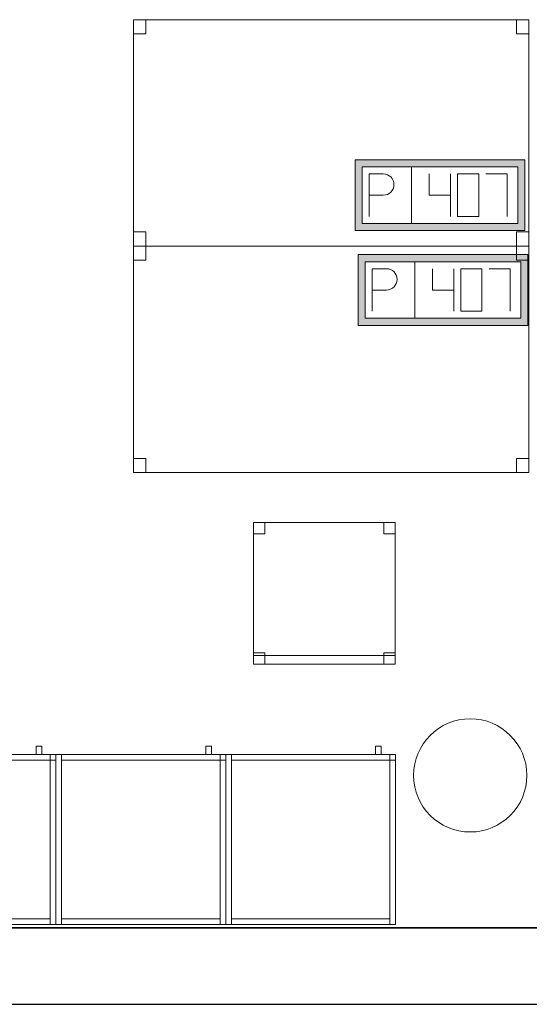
# Model space of a CAD drawing. Header units: metres. Extents: x 397.7 to 427.5, y 12.7 to 28.4.
# Tile 16 of 126: x 409.1 to 410.9, y 12.8 to 16.3. Entities that reach past the tile are written whole.
import ezdxf

# ---------------------------------------------------------------- set-up
doc = ezdxf.new("R2010")
doc.units = ezdxf.units.M
doc.layers.add('01_SUELOS', color=7, linetype='Continuous', lineweight=25, true_color=0x007f00)
for name, color, linetype, lineweight in [('02_MOBILIARIO', 7, 'Continuous', 18), ('A-COLS-____-MCUT', 7, 'Continuous', 18), ('A-COLS-____-OTLN', 7, 'Continuous', 18), ('A-DETL-____-MBND', 7, 'Continuous', 18), ('A-WALL-____-MCUT', 7, 'Continuous', 25), ('A-WALL-____-OTLN', 7, 'Continuous', 25)]:
    doc.layers.add(name, color=color, linetype=linetype, lineweight=lineweight)

# ---------------------------------------------------------------- blocks, each defined once
blk = doc.blocks.new('Family - Mur P5-151247-08_TEL_P5')
at = {"layer": 'A-WALL-____-MCUT', "color": 253, "true_color": 0xaaaaaa}
for p, q in [((25.4725, 0.27), (0.0535, 0.27)), ((0, 0), (25.4166, 0))]:
    blk.add_line(p, q, dxfattribs=at)
at = {"layer": 'A-WALL-____-OTLN', "color": 253, "true_color": 0xaaaaaa}
for p, q in [((25.4725, 0.27), (0.0535, 0.27)), ((0, 0), (25.4166, 0))]:
    blk.add_line(p, q, dxfattribs=at)
at = {"layer": 'A-WALL-____-OTLN', "color": 253, "lineweight": 18, "true_color": 0xaaaaaa}
blk.add_line((0, 0), (25.4166, 0), dxfattribs=at)
blk = doc.blocks.new('Family - Taula 140X80_P5-151388-08_TEL_P5')
at = {"layer": 'A-DETL-____-MBND', "color": 253, "true_color": 0xaaaaaa}
for p, q in [((0, 0.7501), (0, 0.8001)), ((0, 0.8001), (0.0437, 0.8001)), ((0.0437, 0.8001), (0, 0.8001)), ((0, 0.8001), (0, 0.7501)), ((0, 0), (0, 0.8001)), ((0, 0.8001), (1.3973, 0.8001)), ((1.3973, 0.8001), (0, 0.8001)), ((0, 0.8001), (0, 0)), ((0.0437, 0.8001), (0.0437, 0.7501)), ((0.0437, 0.7501), (0.0437, 0.8001)), ((1.3536, 0.7501), (1.3536, 0.8001)), ((1.3536, 0.8001), (1.3973, 0.8001)), ((1.3973, 0.8001), (1.3536, 0.8001)), ((1.3536, 0.8001), (1.3536, 0.7501)), ((1.3973, 0.8001), (1.3973, 0)), ((1.3973, 0), (1.3973, 0.8001)), ((1.3973, 0.8001), (1.3973, 0.7501)), ((1.3973, 0.7501), (1.3973, 0.8001)), ((0.0437, 0.7501), (0, 0.7501)), ((0, 0.7501), (0.0437, 0.7501)), ((1.3973, 0.7501), (1.3536, 0.7501)), ((1.3536, 0.7501), (1.3973, 0.7501)), ((0, 0), (0, 0.05)), ((0, 0.05), (0.0437, 0.05)), ((0.0437, 0.05), (0, 0.05)), ((0, 0.05), (0, 0)), ((0.0437, 0.05), (0.0437, 0)), ((0.0437, 0), (0.0437, 0.05)), ((1.3536, 0), (1.3536, 0.05)), ((1.3536, 0.05), (1.3973, 0.05)), ((1.3973, 0.05), (1.3536, 0.05)), ((1.3536, 0.05), (1.3536, 0)), ((1.3973, 0.05), (1.3973, 0)), ((1.3973, 0), (1.3973, 0.05)), ((0.0437, 0), (0, 0)), ((0, 0), (0.0437, 0)), ((1.3973, 0), (0, 0)), ((0, 0), (1.3973, 0)), ((1.3973, 0), (1.3536, 0)), ((1.3536, 0), (1.3973, 0))]:
    blk.add_line(p, q, dxfattribs=at)
blk = doc.blocks.new('Family - Armai 60x60x60_P5-151404-08_TEL_P5')
at = {"layer": 'A-DETL-____-MBND', "color": 253, "true_color": 0xaaaaaa}
for p, q in [((0.53, 0.6), (0.53, 0.63)), ((0.53, 0.63), (0.53, 0.6)), ((0.53, 0.63), (0.55, 0.63)), ((0.55, 0.63), (0.53, 0.63)), ((0.55, 0.63), (0.55, 0.6)), ((0.55, 0.63), (0.55, 0.6)), ((0, 0.6), (0.6, 0.6)), ((0.6, 0.6), (0, 0.6)), ((0, 0), (0, 0.6)), ((0, 0.6), (0, 0)), ((0, 0.6), (0.6, 0.6)), ((0.6, 0.6), (0, 0.6)), ((0, 0), (0, 0.6)), ((0, 0.6), (0, 0)), ((0, 0.6), (0.02, 0.6)), ((0.02, 0.6), (0, 0.6)), ((0, 0), (0, 0.6)), ((0, 0.6), (0, 0)), ((0.02, 0.58), (0.02, 0.6)), ((0.02, 0.6), (0.02, 0.58)), ((0.02, 0.6), (0.58, 0.6)), ((0.58, 0.6), (0.02, 0.6)), ((0.02, 0.6), (0.02, 0)), ((0.02, 0), (0.02, 0.6)), ((0.55, 0.6), (0.53, 0.6)), ((0.53, 0.6), (0.55, 0.6)), ((0.58, 0.6), (0.6, 0.6)), ((0.6, 0.6), (0.58, 0.6)), ((0.58, 0), (0.58, 0.6)), ((0.58, 0.6), (0.58, 0)), ((0.58, 0.58), (0.58, 0.6)), ((0.58, 0.6), (0.6, 0.6)), ((0.58, 0.58), (0.58, 0.6)), ((0.6, 0.6), (0.58, 0.6)), ((0.58, 0.6), (0.58, 0.58)), ((0.58, 0.6), (0.58, 0.58)), ((0.6, 0.6), (0.6, 0)), ((0.6, 0), (0.6, 0.6)), ((0.6, 0.58), (0.6, 0.6)), ((0.6, 0.6), (0.6, 0.58)), ((0.6, 0.6), (0.6, 0)), ((0.6, 0), (0.6, 0.6)), ((0.6, 0.6), (0.6, 0)), ((0.6, 0), (0.6, 0.6)), ((0.58, 0.58), (0.02, 0.58)), ((0.02, 0.58), (0.58, 0.58)), ((0.6, 0.58), (0.58, 0.58)), ((0.58, 0.58), (0.6, 0.58)), ((0.6, 0), (0, 0)), ((0, 0), (0.6, 0)), ((0.6, 0), (0, 0)), ((0, 0), (0.6, 0)), ((0.02, 0), (0, 0)), ((0.02, 0), (0, 0)), ((0.02, 0), (0.02, 0.02)), ((0.02, 0.02), (0.02, 0)), ((0.02, 0.02), (0.58, 0.02)), ((0.58, 0.02), (0.02, 0.02)), ((0.58, 0), (0.02, 0)), ((0.02, 0), (0.58, 0)), ((0.58, 0.02), (0.58, 0)), ((0.58, 0.02), (0.58, 0)), ((0.6, 0), (0.58, 0)), ((0.6, 0), (0.58, 0))]:
    blk.add_line(p, q, dxfattribs=at)
blk = doc.blocks.new('Family - Armai 60x60x60_P5-151481-08_TEL_P5')
at = {"layer": 'A-DETL-____-MBND', "color": 253, "true_color": 0xaaaaaa}
for p, q in [((0.53, 0.6), (0.53, 0.63)), ((0.53, 0.63), (0.53, 0.6)), ((0.53, 0.63), (0.55, 0.63)), ((0.55, 0.63), (0.53, 0.63)), ((0.55, 0.63), (0.55, 0.6)), ((0.55, 0.63), (0.55, 0.6)), ((0, 0.6), (0.6, 0.6)), ((0.6, 0.6), (0, 0.6)), ((0, 0), (0, 0.6)), ((0, 0.6), (0, 0)), ((0, 0.6), (0.6, 0.6)), ((0.6, 0.6), (0, 0.6)), ((0, 0), (0, 0.6)), ((0, 0.6), (0, 0)), ((0, 0.6), (0.02, 0.6)), ((0.02, 0.6), (0, 0.6)), ((0, 0), (0, 0.6)), ((0, 0.6), (0, 0)), ((0.02, 0.58), (0.02, 0.6)), ((0.02, 0.6), (0.02, 0.58)), ((0.02, 0.6), (0.58, 0.6)), ((0.58, 0.6), (0.02, 0.6)), ((0.02, 0.6), (0.02, 0)), ((0.02, 0), (0.02, 0.6)), ((0.55, 0.6), (0.53, 0.6)), ((0.53, 0.6), (0.55, 0.6)), ((0.58, 0.6), (0.58, 0.58)), ((0.58, 0.6), (0.58, 0.58)), ((0.58, 0.58), (0.58, 0.6)), ((0.58, 0.6), (0.6, 0.6)), ((0.58, 0.58), (0.58, 0.6)), ((0.6, 0.6), (0.58, 0.6)), ((0.58, 0.6), (0.6, 0.6)), ((0.6, 0.6), (0.58, 0.6)), ((0.58, 0), (0.58, 0.6)), ((0.58, 0.6), (0.58, 0)), ((0.6, 0.6), (0.6, 0)), ((0.6, 0), (0.6, 0.6)), ((0.6, 0.58), (0.6, 0.6)), ((0.6, 0.6), (0.6, 0.58)), ((0.6, 0.6), (0.6, 0)), ((0.6, 0), (0.6, 0.6)), ((0.6, 0.6), (0.6, 0)), ((0.6, 0), (0.6, 0.6)), ((0.58, 0.58), (0.02, 0.58)), ((0.02, 0.58), (0.58, 0.58)), ((0.6, 0.58), (0.58, 0.58)), ((0.58, 0.58), (0.6, 0.58)), ((0.6, 0), (0, 0)), ((0, 0), (0.6, 0)), ((0.6, 0), (0, 0)), ((0, 0), (0.6, 0)), ((0.02, 0), (0, 0)), ((0.02, 0), (0, 0)), ((0.02, 0), (0.02, 0.02)), ((0.02, 0.02), (0.02, 0)), ((0.02, 0.02), (0.58, 0.02)), ((0.58, 0.02), (0.02, 0.02)), ((0.58, 0), (0.02, 0)), ((0.02, 0), (0.58, 0)), ((0.58, 0.02), (0.58, 0)), ((0.58, 0.02), (0.58, 0)), ((0.6, 0), (0.58, 0)), ((0.6, 0), (0.58, 0))]:
    blk.add_line(p, q, dxfattribs=at)
blk = doc.blocks.new('Family - Armai 60x60x60_P5-151511-08_TEL_P5')
at = {"layer": 'A-DETL-____-MBND', "color": 253, "true_color": 0xaaaaaa}
for p, q in [((0.53, 0.6), (0.53, 0.63)), ((0.53, 0.63), (0.53, 0.6)), ((0.53, 0.63), (0.55, 0.63)), ((0.55, 0.63), (0.53, 0.63)), ((0.55, 0.63), (0.55, 0.6)), ((0.55, 0.63), (0.55, 0.6)), ((0, 0.6), (0.02, 0.6)), ((0.02, 0.6), (0, 0.6)), ((0, 0), (0, 0.6)), ((0, 0.6), (0, 0)), ((0, 0.6), (0.6, 0.6)), ((0.6, 0.6), (0, 0.6)), ((0, 0), (0, 0.6)), ((0, 0.6), (0, 0)), ((0, 0.6), (0.6, 0.6)), ((0.6, 0.6), (0, 0.6)), ((0, 0), (0, 0.6)), ((0, 0.6), (0, 0)), ((0.02, 0.58), (0.02, 0.6)), ((0.02, 0.6), (0.02, 0.58)), ((0.02, 0.6), (0.58, 0.6)), ((0.58, 0.6), (0.02, 0.6)), ((0.02, 0.6), (0.02, 0)), ((0.02, 0), (0.02, 0.6)), ((0.55, 0.6), (0.53, 0.6)), ((0.53, 0.6), (0.55, 0.6)), ((0.58, 0.6), (0.58, 0.58)), ((0.58, 0.6), (0.58, 0.58)), ((0.58, 0.58), (0.58, 0.6)), ((0.58, 0.6), (0.6, 0.6)), ((0.58, 0.58), (0.58, 0.6)), ((0.6, 0.6), (0.58, 0.6)), ((0.58, 0.6), (0.6, 0.6)), ((0.6, 0.6), (0.58, 0.6)), ((0.58, 0), (0.58, 0.6)), ((0.58, 0.6), (0.58, 0)), ((0.6, 0.58), (0.6, 0.6)), ((0.6, 0.6), (0.6, 0.58)), ((0.6, 0.6), (0.6, 0)), ((0.6, 0), (0.6, 0.6)), ((0.6, 0.6), (0.6, 0)), ((0.6, 0), (0.6, 0.6)), ((0.6, 0.6), (0.6, 0)), ((0.6, 0), (0.6, 0.6)), ((0.58, 0.58), (0.02, 0.58)), ((0.02, 0.58), (0.58, 0.58)), ((0.6, 0.58), (0.58, 0.58)), ((0.58, 0.58), (0.6, 0.58)), ((0.02, 0), (0, 0)), ((0.02, 0), (0, 0)), ((0.6, 0), (0, 0)), ((0, 0), (0.6, 0)), ((0.6, 0), (0, 0)), ((0, 0), (0.6, 0)), ((0.02, 0), (0.02, 0.02)), ((0.02, 0.02), (0.02, 0)), ((0.02, 0.02), (0.58, 0.02)), ((0.58, 0.02), (0.02, 0.02)), ((0.58, 0), (0.02, 0)), ((0.02, 0), (0.58, 0)), ((0.58, 0.02), (0.58, 0)), ((0.58, 0.02), (0.58, 0)), ((0.6, 0), (0.58, 0)), ((0.6, 0), (0.58, 0))]:
    blk.add_line(p, q, dxfattribs=at)
blk = doc.blocks.new('Family - Armai 60x60x60_P5-151565-08_TEL_P5')
at = {"layer": 'A-DETL-____-MBND', "color": 253, "true_color": 0xaaaaaa}
for p, q in [((0.53, 0.6), (0.53, 0.63)), ((0.53, 0.63), (0.53, 0.6)), ((0.53, 0.63), (0.55, 0.63)), ((0.55, 0.63), (0.53, 0.63)), ((0.55, 0.63), (0.55, 0.6)), ((0.55, 0.63), (0.55, 0.6)), ((0, 0.6), (0.6, 0.6)), ((0.6, 0.6), (0, 0.6)), ((0, 0), (0, 0.6)), ((0, 0.6), (0, 0)), ((0, 0.6), (0.02, 0.6)), ((0.02, 0.6), (0, 0.6)), ((0, 0), (0, 0.6)), ((0, 0.6), (0, 0)), ((0, 0.6), (0.6, 0.6)), ((0.6, 0.6), (0, 0.6)), ((0, 0), (0, 0.6)), ((0, 0.6), (0, 0)), ((0.02, 0.58), (0.02, 0.6)), ((0.02, 0.6), (0.02, 0.58)), ((0.02, 0.6), (0.58, 0.6)), ((0.58, 0.6), (0.02, 0.6)), ((0.02, 0.6), (0.02, 0)), ((0.02, 0), (0.02, 0.6)), ((0.55, 0.6), (0.53, 0.6)), ((0.53, 0.6), (0.55, 0.6)), ((0.58, 0.58), (0.58, 0.6)), ((0.58, 0.6), (0.6, 0.6)), ((0.58, 0.58), (0.58, 0.6)), ((0.6, 0.6), (0.58, 0.6)), ((0.58, 0.6), (0.6, 0.6)), ((0.6, 0.6), (0.58, 0.6)), ((0.58, 0), (0.58, 0.6)), ((0.58, 0.6), (0.58, 0)), ((0.58, 0.6), (0.58, 0.58)), ((0.58, 0.6), (0.58, 0.58)), ((0.6, 0.6), (0.6, 0)), ((0.6, 0), (0.6, 0.6)), ((0.6, 0.58), (0.6, 0.6)), ((0.6, 0.6), (0.6, 0.58)), ((0.6, 0.6), (0.6, 0)), ((0.6, 0), (0.6, 0.6)), ((0.6, 0.6), (0.6, 0)), ((0.6, 0), (0.6, 0.6)), ((0.58, 0.58), (0.02, 0.58)), ((0.02, 0.58), (0.58, 0.58)), ((0.6, 0.58), (0.58, 0.58)), ((0.58, 0.58), (0.6, 0.58)), ((0.6, 0), (0, 0)), ((0, 0), (0.6, 0)), ((0.02, 0), (0, 0)), ((0.02, 0), (0, 0)), ((0.6, 0), (0, 0)), ((0, 0), (0.6, 0)), ((0.02, 0), (0.02, 0.02)), ((0.02, 0.02), (0.02, 0)), ((0.02, 0.02), (0.58, 0.02)), ((0.58, 0.02), (0.02, 0.02)), ((0.58, 0), (0.02, 0)), ((0.02, 0), (0.58, 0)), ((0.58, 0.02), (0.58, 0)), ((0.58, 0.02), (0.58, 0)), ((0.6, 0), (0.58, 0)), ((0.6, 0), (0.58, 0))]:
    blk.add_line(p, q, dxfattribs=at)
blk = doc.blocks.new('Family - Taula 140X80_P5-151592-08_TEL_P5')
at = {"layer": 'A-DETL-____-MBND', "color": 253, "true_color": 0xaaaaaa}
for p, q in [((0, 0.8001), (0.0437, 0.8001)), ((0, 0.7501), (0, 0.8001)), ((0.0437, 0.8001), (0, 0.8001)), ((0, 0.8001), (0, 0.7501)), ((0, 0.8001), (1.3973, 0.8001)), ((0, 0), (0, 0.8001)), ((1.3973, 0.8001), (0, 0.8001)), ((0, 0.8001), (0, 0)), ((0.0437, 0.8001), (0.0437, 0.7501)), ((0.0437, 0.7501), (0.0437, 0.8001)), ((1.3536, 0.8001), (1.3973, 0.8001)), ((1.3536, 0.7501), (1.3536, 0.8001)), ((1.3973, 0.8001), (1.3536, 0.8001)), ((1.3536, 0.8001), (1.3536, 0.7501)), ((1.3973, 0.8001), (1.3973, 0)), ((1.3973, 0), (1.3973, 0.8001)), ((1.3973, 0.8001), (1.3973, 0.7501)), ((1.3973, 0.7501), (1.3973, 0.8001)), ((0.0437, 0.7501), (0, 0.7501)), ((0, 0.7501), (0.0437, 0.7501)), ((1.3973, 0.7501), (1.3536, 0.7501)), ((1.3536, 0.7501), (1.3973, 0.7501)), ((0, 0.05), (0.0437, 0.05)), ((0, 0), (0, 0.05)), ((0.0437, 0.05), (0, 0.05)), ((0, 0.05), (0, 0)), ((0.0437, 0.05), (0.0437, 0)), ((0.0437, 0), (0.0437, 0.05)), ((1.3536, 0.05), (1.3973, 0.05)), ((1.3536, 0), (1.3536, 0.05)), ((1.3973, 0.05), (1.3536, 0.05)), ((1.3536, 0.05), (1.3536, 0)), ((1.3973, 0.05), (1.3973, 0)), ((1.3973, 0), (1.3973, 0.05)), ((0.0437, 0), (0, 0)), ((0, 0), (0.0437, 0)), ((0, 0), (1.3973, 0)), ((1.3973, 0), (1.3536, 0)), ((1.3536, 0), (1.3973, 0)), ((1.3973, 0), (0, 0))]:
    blk.add_line(p, q, dxfattribs=at)
blk = doc.blocks.new('Family - Pilar P5-151710-08_TEL_P5')
at = {"layer": 'A-COLS-____-MCUT', "color": 253, "true_color": 0xaaaaaa}
for start, end in [(360, 180), (180, 360)]:
    blk.add_arc((0.2, 0.2), 0.2, start, end, dxfattribs=at)
at = {"layer": 'A-COLS-____-OTLN', "color": 253, "true_color": 0xaaaaaa}
for start, end in [(360, 180), (180, 360)]:
    blk.add_arc((0.2, 0.2), 0.2, start, end, dxfattribs=at)
blk = doc.blocks.new('Family - Paviment P5-151720-08_TEL_P5')
at = {"layer": '01_SUELOS', "color": 9, "true_color": 0xaad4aa}
for p, q in [((0, 0), (25.4182, 0)), ((25.4182, 0), (0, 0))]:
    blk.add_line(p, q, dxfattribs=at)
blk = doc.blocks.new('Family - Armai 60x60x60_P5-151824-08_TEL_P5')
at = {"layer": 'A-DETL-____-MBND', "color": 253, "true_color": 0xaaaaaa}
for p, q in [((0.53, 0.6), (0.53, 0.63)), ((0.53, 0.63), (0.53, 0.6)), ((0.53, 0.63), (0.55, 0.63)), ((0.55, 0.63), (0.53, 0.63)), ((0.55, 0.63), (0.55, 0.6)), ((0.55, 0.63), (0.55, 0.6)), ((0, 0.6), (0.02, 0.6)), ((0.02, 0.6), (0, 0.6)), ((0, 0), (0, 0.6)), ((0, 0.6), (0, 0)), ((0, 0.6), (0.6, 0.6)), ((0.6, 0.6), (0, 0.6)), ((0, 0), (0, 0.6)), ((0, 0.6), (0, 0)), ((0, 0.6), (0.6, 0.6)), ((0.6, 0.6), (0, 0.6)), ((0, 0), (0, 0.6)), ((0, 0.6), (0, 0)), ((0.02, 0.58), (0.02, 0.6)), ((0.02, 0.6), (0.02, 0.58)), ((0.02, 0.6), (0.58, 0.6)), ((0.58, 0.6), (0.02, 0.6)), ((0.02, 0.6), (0.02, 0)), ((0.02, 0), (0.02, 0.6)), ((0.55, 0.6), (0.53, 0.6)), ((0.53, 0.6), (0.55, 0.6)), ((0.58, 0.6), (0.58, 0.58)), ((0.58, 0.6), (0.58, 0.58)), ((0.58, 0.58), (0.58, 0.6)), ((0.58, 0.6), (0.6, 0.6)), ((0.58, 0.58), (0.58, 0.6)), ((0.6, 0.6), (0.58, 0.6)), ((0.58, 0.6), (0.6, 0.6)), ((0.6, 0.6), (0.58, 0.6)), ((0.58, 0), (0.58, 0.6)), ((0.58, 0.6), (0.58, 0)), ((0.6, 0.58), (0.6, 0.6)), ((0.6, 0.6), (0.6, 0.58)), ((0.6, 0.6), (0.6, 0)), ((0.6, 0), (0.6, 0.6)), ((0.6, 0.6), (0.6, 0)), ((0.6, 0), (0.6, 0.6)), ((0.6, 0.6), (0.6, 0)), ((0.6, 0), (0.6, 0.6)), ((0.58, 0.58), (0.02, 0.58)), ((0.02, 0.58), (0.58, 0.58)), ((0.6, 0.58), (0.58, 0.58)), ((0.58, 0.58), (0.6, 0.58)), ((0.02, 0), (0, 0)), ((0.02, 0), (0, 0)), ((0.6, 0), (0, 0)), ((0, 0), (0.6, 0)), ((0.6, 0), (0, 0)), ((0, 0), (0.6, 0)), ((0.02, 0), (0.02, 0.02)), ((0.02, 0.02), (0.02, 0)), ((0.02, 0.02), (0.58, 0.02)), ((0.58, 0.02), (0.02, 0.02)), ((0.58, 0), (0.02, 0)), ((0.02, 0), (0.58, 0)), ((0.58, 0.02), (0.58, 0)), ((0.58, 0.02), (0.58, 0)), ((0.6, 0), (0.58, 0)), ((0.6, 0), (0.58, 0))]:
    blk.add_line(p, q, dxfattribs=at)
blk = doc.blocks.new('Family - Armai 60x60x60_P5-151927-08_TEL_P5')
at = {"layer": 'A-DETL-____-MBND', "color": 253, "true_color": 0xaaaaaa}
for p, q in [((0.53, 0.6), (0.53, 0.63)), ((0.53, 0.63), (0.53, 0.6)), ((0.53, 0.63), (0.55, 0.63)), ((0.55, 0.63), (0.53, 0.63)), ((0.55, 0.63), (0.55, 0.6)), ((0.55, 0.63), (0.55, 0.6)), ((0, 0.6), (0.6, 0.6)), ((0.6, 0.6), (0, 0.6)), ((0, 0), (0, 0.6)), ((0, 0.6), (0, 0)), ((0, 0.6), (0.6, 0.6)), ((0.6, 0.6), (0, 0.6)), ((0, 0), (0, 0.6)), ((0, 0.6), (0, 0)), ((0, 0.6), (0.02, 0.6)), ((0.02, 0.6), (0, 0.6)), ((0, 0), (0, 0.6)), ((0, 0.6), (0, 0)), ((0.02, 0.58), (0.02, 0.6)), ((0.02, 0.6), (0.02, 0.58)), ((0.02, 0.6), (0.58, 0.6)), ((0.58, 0.6), (0.02, 0.6)), ((0.02, 0.6), (0.02, 0)), ((0.02, 0), (0.02, 0.6)), ((0.55, 0.6), (0.53, 0.6)), ((0.53, 0.6), (0.55, 0.6)), ((0.58, 0.6), (0.6, 0.6)), ((0.6, 0.6), (0.58, 0.6)), ((0.58, 0), (0.58, 0.6)), ((0.58, 0.6), (0.58, 0)), ((0.58, 0.6), (0.58, 0.58)), ((0.58, 0.6), (0.58, 0.58)), ((0.58, 0.58), (0.58, 0.6)), ((0.58, 0.6), (0.6, 0.6)), ((0.58, 0.58), (0.58, 0.6)), ((0.6, 0.6), (0.58, 0.6)), ((0.6, 0.6), (0.6, 0)), ((0.6, 0), (0.6, 0.6)), ((0.6, 0.6), (0.6, 0)), ((0.6, 0), (0.6, 0.6)), ((0.6, 0.58), (0.6, 0.6)), ((0.6, 0.6), (0.6, 0.58)), ((0.6, 0.6), (0.6, 0)), ((0.6, 0), (0.6, 0.6)), ((0.58, 0.58), (0.02, 0.58)), ((0.02, 0.58), (0.58, 0.58)), ((0.6, 0.58), (0.58, 0.58)), ((0.58, 0.58), (0.6, 0.58)), ((0.6, 0), (0, 0)), ((0, 0), (0.6, 0)), ((0.6, 0), (0, 0)), ((0, 0), (0.6, 0)), ((0.02, 0), (0, 0)), ((0.02, 0), (0, 0)), ((0.02, 0), (0.02, 0.02)), ((0.02, 0.02), (0.02, 0)), ((0.02, 0.02), (0.58, 0.02)), ((0.58, 0.02), (0.02, 0.02)), ((0.58, 0), (0.02, 0)), ((0.02, 0), (0.58, 0)), ((0.58, 0.02), (0.58, 0)), ((0.58, 0.02), (0.58, 0)), ((0.6, 0), (0.58, 0)), ((0.6, 0), (0.58, 0))]:
    blk.add_line(p, q, dxfattribs=at)
blk = doc.blocks.new('Family - Cadira d_Oficina_P5-151933-08_TEL_P5')
at = {"layer": 'A-DETL-____-MBND', "color": 253, "true_color": 0xaaaaaa}
for p, q in [((0, 0), (0, 0.5)), ((0, 0.5), (0.5, 0.5)), ((0, 0.5), (0, 0)), ((0.5, 0.5), (0, 0.5)), ((0, 0.5), (0.04, 0.5)), ((0, 0.46), (0, 0.5)), ((0.04, 0.5), (0, 0.5)), ((0, 0.5), (0, 0.46)), ((0.04, 0.5), (0.04, 0.46)), ((0.04, 0.46), (0.04, 0.5)), ((0.46, 0.5), (0.5, 0.5)), ((0.46, 0.46), (0.46, 0.5)), ((0.5, 0.5), (0.46, 0.5)), ((0.46, 0.5), (0.46, 0.46)), ((0.5, 0.5), (0.5, 0.46)), ((0.5, 0.46), (0.5, 0.5)), ((0.5, 0.5), (0.5, 0)), ((0.5, 0), (0.5, 0.5)), ((0.04, 0.46), (0, 0.46)), ((0, 0.46), (0.04, 0.46)), ((0.5, 0.46), (0.46, 0.46)), ((0.46, 0.46), (0.5, 0.46)), ((0, 0.04), (0.04, 0.04)), ((0, 0), (0, 0.04)), ((0.04, 0.04), (0, 0.04)), ((0, 0.04), (0, 0)), ((0.04, 0.04), (0.04, 0)), ((0.04, 0), (0.04, 0.04)), ((0.46, 0.04), (0.5, 0.04)), ((0.46, 0), (0.46, 0.04)), ((0.5, 0.04), (0.46, 0.04)), ((0.46, 0.04), (0.46, 0)), ((0.5, 0.04), (0.5, 0)), ((0.5, 0), (0.5, 0.04)), ((0, 0.03), (0.5, 0.03)), ((0, 0), (0, 0.03)), ((0.5, 0.03), (0, 0.03)), ((0, 0.03), (0, 0)), ((0.5, 0), (0, 0)), ((0, 0), (0.5, 0)), ((0.5, 0), (0, 0)), ((0, 0), (0.5, 0)), ((0.04, 0), (0, 0)), ((0, 0), (0.04, 0)), ((0.46, 0), (0.5, 0)), ((0.5, 0.03), (0.5, 0)), ((0.5, 0), (0.5, 0.03)), ((0.5, 0), (0.46, 0))]:
    blk.add_line(p, q, dxfattribs=at)
blk = doc.blocks.new('LONDR55-XX_ZZ-ARQ-CAA-M3D-Londres55_ifc-1-08_TEL_P5')
at = {"layer": '01_SUELOS', "color": 253, "lineweight": 18, "true_color": 0xaaaaaa}
blk.add_blockref('Family - Paviment P5-151720-08_TEL_P5', (398.2952, 13.1106), dxfattribs=at)
at = {"layer": '02_MOBILIARIO', "color": 253, "lineweight": 18, "true_color": 0xaaaaaa}
for name, p in [('Family - Taula 140X80_P5-151592-08_TEL_P5', (409.5432, 15.5193)), ('Family - Taula 140X80_P5-151388-08_TEL_P5', (409.5432, 14.7192)), ('Family - Cadira d_Oficina_P5-151933-08_TEL_P5', (409.9682, 14.0426)), ('Family - Armai 60x60x60_P5-151404-08_TEL_P5', (408.6693, 13.1231)), ('Family - Armai 60x60x60_P5-151565-08_TEL_P5', (408.6693, 13.1231)), ('Family - Armai 60x60x60_P5-151481-08_TEL_P5', (409.2693, 13.1231)), ('Family - Armai 60x60x60_P5-151927-08_TEL_P5', (409.2693, 13.1231)), ('Family - Armai 60x60x60_P5-151511-08_TEL_P5', (409.8693, 13.1231)), ('Family - Armai 60x60x60_P5-151824-08_TEL_P5', (409.8693, 13.1231))]:
    blk.add_blockref(name, p, dxfattribs=at)
at = {"layer": 'A-COLS-____-OTLN', "color": 253, "lineweight": 18, "true_color": 0xaaaaaa}
blk.add_blockref('Family - Pilar P5-151710-08_TEL_P5', (410.5337, 13.4495), dxfattribs=at)
at = {"layer": 'A-WALL-____-OTLN', "color": 253, "lineweight": 18, "true_color": 0xaaaaaa}
blk.add_blockref('Family - Mur P5-151247-08_TEL_P5', (398.2417, 12.8406), dxfattribs=at)
blk = doc.blocks.new('ZYR_05_02_05 PT 4COL Terra - 07 PT Terra _4SC-2SAI-2VD_-903859-08_TEL_P5')
at = {"layer": 'A-DETL-____-MBND', "true_color": 0x3c0aff}
h = blk.add_hatch(color=180, dxfattribs=at)
h.paths.add_polyline_path([(-0.4898, -0.125), (0.1102, -0.125), (0.1102, 0.125), (-0.4898, 0.125)])
h.paths.add_polyline_path([(-0.4648, -0.1), (-0.4648, 0.1), (0.0852, 0.1), (0.0852, -0.1)])
at = {"layer": 'A-DETL-____-MBND', "color": 180, "true_color": 0x3c0aff}
for p, q in [((0.1102, 0.125), (-0.4898, 0.125)), ((-0.4898, 0.125), (-0.4898, -0.125)), ((-0.4898, 0.125), (0.1102, 0.125)), ((-0.4898, 0.125), (-0.4898, -0.125)), ((0.1102, -0.125), (0.1102, 0.125)), ((0.1102, 0.125), (0.1102, -0.125)), ((-0.4648, -0.1), (-0.4648, 0.1)), ((-0.4648, 0.1), (0.0852, 0.1)), ((-0.4648, 0.1), (0.0852, 0.1)), ((-0.4648, -0.1), (-0.4648, 0.1)), ((-0.4398, 0.075), (-0.3898, 0.0754)), ((-0.4398, 0.075), (-0.4398, -0.075)), ((-0.2898, 0.1), (-0.2898, -0.1)), ((-0.2273, 0.075), (-0.2273, 0)), ((-0.1523, 0.075), (-0.1523, -0.075)), ((-0.0523, 0.075), (-0.1273, 0.075)), ((-0.1273, 0.075), (-0.1273, -0.075)), ((-0.0523, -0.075), (-0.0523, 0.075)), ((-0.0273, 0.075), (0.0477, 0.075)), ((0.0477, 0.075), (0.0477, -0.075)), ((0.0852, 0.1), (0.0852, -0.1)), ((0.0852, 0.1), (0.0852, -0.1)), ((-0.4398, 0), (-0.3898, 0)), ((-0.2273, 0), (-0.1523, 0)), ((0.0852, -0.1), (-0.4648, -0.1)), ((0.0852, -0.1), (-0.4648, -0.1)), ((-0.1273, -0.075), (-0.0523, -0.075)), ((-0.4898, -0.125), (0.1102, -0.125)), ((0.1102, -0.125), (-0.4898, -0.125))]:
    blk.add_line(p, q, dxfattribs=at)
blk.add_arc((-0.3898, 0.0377), 0.0377, 270, 90, dxfattribs=at)
blk = doc.blocks.new('ZYR_05_02_05 PT 4COL Terra - 07 PT Terra _4SC-2SAI-2VD_-903860-08_TEL_P5')
at = {"layer": 'A-DETL-____-MBND', "true_color": 0x3c0aff}
h = blk.add_hatch(color=180, dxfattribs=at)
h.paths.add_polyline_path([(-0.5009, -0.125), (0.0991, -0.125), (0.0991, 0.125), (-0.5009, 0.125), (-0.5009, 0.0811)])
h.paths.add_polyline_path([(-0.4759, -0.1), (-0.4759, 0.1), (0.0741, 0.1), (0.0741, -0.1)])
at = {"layer": 'A-DETL-____-MBND', "color": 180, "true_color": 0x3c0aff}
for p, q in [((0.0991, 0.125), (-0.5009, 0.125)), ((-0.5009, 0.125), (-0.5009, -0.125)), ((-0.5009, 0.125), (0.0991, 0.125)), ((-0.5009, 0.125), (-0.5009, -0.125)), ((0.0991, -0.125), (0.0991, 0.125)), ((0.0991, 0.125), (0.0991, -0.125)), ((-0.4759, -0.1), (-0.4759, 0.1)), ((-0.4759, 0.1), (0.0741, 0.1)), ((-0.4759, 0.1), (0.0741, 0.1)), ((-0.4759, -0.1), (-0.4759, 0.1)), ((-0.4509, 0.075), (-0.4009, 0.0754)), ((-0.4509, 0.075), (-0.4509, -0.075)), ((-0.3009, 0.1), (-0.3009, -0.1)), ((-0.2384, 0.075), (-0.2384, 0)), ((-0.1634, 0.075), (-0.1634, -0.075)), ((-0.0634, 0.075), (-0.1384, 0.075)), ((-0.1384, 0.075), (-0.1384, -0.075)), ((-0.0634, -0.075), (-0.0634, 0.075)), ((-0.0384, 0.075), (0.0366, 0.075)), ((0.0366, 0.075), (0.0366, -0.075)), ((0.0741, 0.1), (0.0741, -0.1)), ((0.0741, 0.1), (0.0741, -0.1)), ((-0.4509, 0), (-0.4009, 0)), ((-0.2384, 0), (-0.1634, 0)), ((0.0741, -0.1), (-0.4759, -0.1)), ((0.0741, -0.1), (-0.4759, -0.1)), ((-0.1384, -0.075), (-0.0634, -0.075)), ((-0.5009, -0.125), (0.0991, -0.125)), ((0.0991, -0.125), (-0.5009, -0.125))]:
    blk.add_line(p, q, dxfattribs=at)
blk.add_arc((-0.4009, 0.0377), 0.0377, 270, 90, dxfattribs=at)

msp = doc.modelspace()

# ---------------------------------------------------------------- block references
at = {"lineweight": 5}
msp.add_blockref('LONDR55-XX_ZZ-ARQ-CAA-M3D-Londres55_ifc-1-08_TEL_P5', (0, 0), dxfattribs=at)
at = {"layer": 'A-DETL-____-MBND', "color": 180, "true_color": 0x3c0aff}
for name, p in [('ZYR_05_02_05 PT 4COL Terra - 07 PT Terra _4SC-2SAI-2VD_-903860-08_TEL_P5', (410.8274, 15.6993)), ('ZYR_05_02_05 PT 4COL Terra - 07 PT Terra _4SC-2SAI-2VD_-903859-08_TEL_P5', (410.8274, 15.3643))]:
    msp.add_blockref(name, p, dxfattribs=at)

doc.saveas('drawing.dxf')
